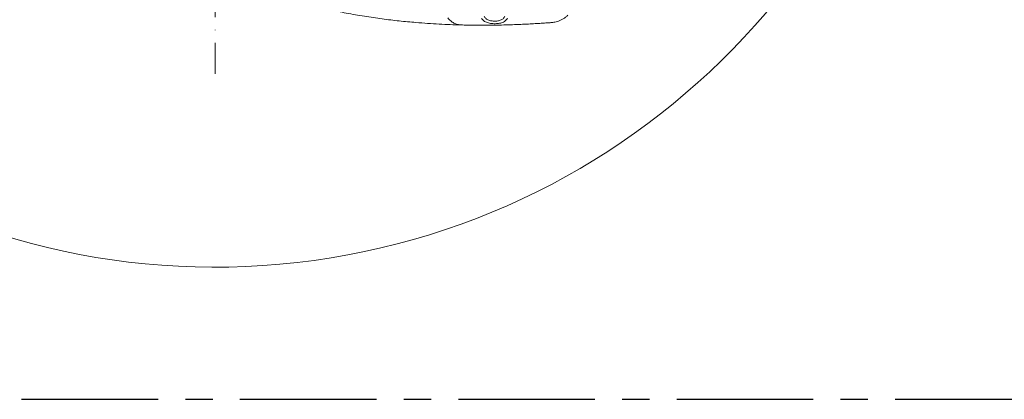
# Model space of a CAD drawing. Header units: millimetres. Extents: x 19214 to 26510, y -7957 to -532.
# Tile 5 of 150: x 21764 to 22491, y -6034 to -5754. Entities that reach past the tile are written whole.
import ezdxf

# ---------------------------------------------------------------- set-up
doc = ezdxf.new("R2010")
doc.units = ezdxf.units.MM
doc.header["$LTSCALE"] = 0.3175
doc.linetypes.add('ACAD_ISO10W100', pattern=[18, 12, -3, 0, -3])
doc.linetypes.add('CENTER', pattern=[50.8, 31.75, -6.35, 6.35, -6.35])
for name, color, linetype, lineweight in [('1轮廓实线层', 7, 'Continuous', 18), ('7标注层', 4, 'Continuous', 13), ('中心线', 4, 'ACAD_ISO10W100', 20)]:
    doc.layers.add(name, color=color, linetype=linetype, lineweight=lineweight)

msp = doc.modelspace()

# ---------------------------------------------------------------- linework, layer by layer
at = {"color": 6, "linetype": 'CENTER', "ltscale": 10}
msp.add_line((20313.47, -6034.216), (23502.563, -6034.216), dxfattribs=at)
at = {"layer": '1轮廓实线层', "ltscale": 10}
for points, knots in [([(22089.667, -5757.673), (22084.308, -5757.497), (22073.576, -5757.144), (22058.158, -5756.084), (22044.02, -5754.739), (22031.322, -5753.217), (22018.279, -5751.31), (22005.379, -5749.057), (21992.712, -5746.475), (21980.339, -5743.587), (21967.756, -5740.258), (21954.994, -5736.436), (21942.09, -5732.14), (21933.467, -5728.836), (21929.157, -5727.184)], [0, 0, 0, 0, 39964.6893069, 80048.4407778, 107814.4900787, 135580.2013117, 163531.7406563, 191482.8277168, 216548.4396342, 241623.7451773, 266688.1375531, 292153.2382395, 317630.1920579, 343093.9688294, 343093.9688294, 343093.9688294, 343093.9688294]), ([(22106.709, -5751.32), (22106.765, -5751.415), (22107.214, -5752.172), (22108.334, -5753.394), (22110.601, -5754.463), (22113.315, -5754.886), (22116.109, -5754.838), (22118.721, -5754.316), (22120.876, -5753.144), (22121.65, -5751.775), (22122.044, -5751.078)], [0, 0, 0, 0, 4705.3601237, 37457.1814128, 69653.5941804, 101979.3823916, 133774.2196832, 165548.8916322, 200279.58638, 236362.6080019, 236362.6080019, 236362.6080019, 236362.6080019]), ([(22156.591, -5755.905), (22156.602, -5755.904), (22156.652, -5755.9), (22156.915, -5755.876), (22157.721, -5755.785), (22159.077, -5755.556), (22160.82, -5755.101), (22162.734, -5754.402), (22164.609, -5753.488), (22166.433, -5752.319), (22167.746, -5751.329), (22168.421, -5750.648), (22168.599, -5750.469)], [0, 0, 0, 0, 1371.4966877, 6205.0393263, 18869.9009496, 54233.2581155, 95319.8795926, 135663.3510172, 186288.0551617, 230306.9463999, 276188.8653173, 292542.6353374, 292542.6353374, 292542.6353374, 292542.6353374]), ([(22089.667, -5757.673), (22088.763, -5757.588), (22086.955, -5757.418), (22084.357, -5756.347), (22081.921, -5754.754), (22080.535, -5753.232), (22079.842, -5752.472)], [0, 0, 0, 0, 31504.421287, 63008.9713914, 94513.6503118, 126018.458053, 126018.458053, 126018.458053, 126018.458053]), ([(22156.265, -5755.927), (22156.289, -5755.925), (22156.404, -5755.917), (22155.541, -5755.981), (22153.666, -5756.117), (22150.674, -5756.324), (22146.794, -5756.575), (22142.053, -5756.852), (22136.664, -5757.128), (22130.709, -5757.384), (22124.454, -5757.597), (22117.982, -5757.756), (22111.592, -5757.85), (22105.344, -5757.88), (22099.544, -5757.852), (22094.158, -5757.778), (22091.178, -5757.708), (22089.667, -5757.673)], [0, 0, 0, 0, 7828.0906913, 36722.5874767, 66518.2186142, 95948.0102136, 126279.2027136, 156237.1440821, 187073.0695737, 217376.2039742, 248526.6089236, 278889.8384381, 310076.9513906, 340201.6391195, 371142.935018, 400988.322611, 431680.8861696, 431680.8861696, 431680.8861696, 431680.8861696]), ([(22124.013, -5752.57), (22123.509, -5753.35), (22122.759, -5754.512), (22121.104, -5755.529), (22119.278, -5756.26), (22116.593, -5756.732), (22113.087, -5756.782), (22109.691, -5756.302), (22106.858, -5755.128), (22105.404, -5753.776), (22104.811, -5752.92), (22104.737, -5752.815)], [0, 0, 0, 0, 40323.5031542, 60107.262133, 79878.0474328, 115524.4585761, 150878.6498669, 187241.0808923, 223913.8593011, 260730.9761983, 265929.3932775, 265929.3932775, 265929.3932775, 265929.3932775])]:
    msp.add_open_spline(points, degree=3, knots=knots, dxfattribs=at)
at = {"layer": '7标注层', "ltscale": 10}
msp.add_arc((21908.016, -5402.322), 534.257, 193, 167, dxfattribs=at)
at = {"layer": '中心线', "ltscale": 10}
msp.add_line((21908.016, -5141.215), (21908.016, -5793.865), dxfattribs=at)

doc.saveas('drawing.dxf')
